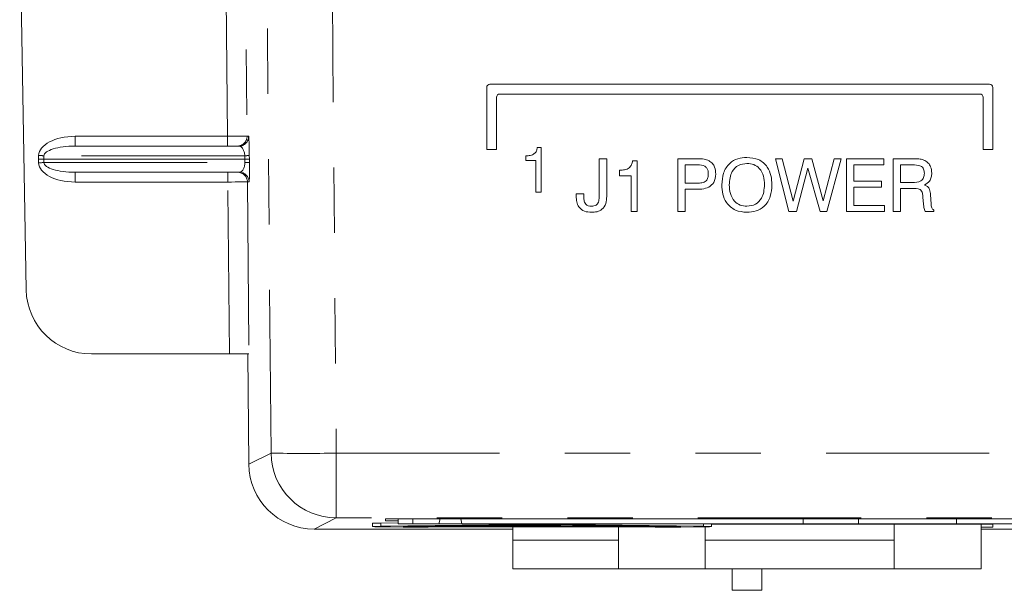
# Model space of a CAD drawing. Header units: inches. Extents: x 0.3 to 21.7, y 0.5 to 16.5.
# Tile 23 of 37: x 4.686 to 6.194, y 10.98 to 11.853. Entities that reach past the tile are written whole.
import ezdxf

# ---------------------------------------------------------------- set-up
doc = ezdxf.new("R2010")
doc.units = ezdxf.units.IN
doc.header["$MEASUREMENT"] = 0
doc.linetypes.add('PHANTOM', pattern=[0.5, 0.25, -0.05, 0.05, -0.05, 0.05, -0.05])

msp = doc.modelspace()

# ---------------------------------------------------------------- linework, layer by layer
at = {"color": 7, "linetype": 'PHANTOM', "lineweight": 0}
for p, q in [((5.0046, 11.6746), (4.9986, 12.3575)), ((5.0286, 12.3576), (5.0346, 11.6747)), ((5.0713, 11.1896), (5.0645, 11.9783)), ((5.1645, 11.9766), (5.1712, 11.1896)), ((5.4066, 11.7543), (5.4066, 11.7543)), ((6.1716, 11.7543), (6.1716, 11.7543)), ((4.7712, 11.6596), (4.7712, 11.6746)), ((4.7712, 11.6746), (5.0046, 11.6746)), ((5.0046, 11.6596), (5.0046, 11.6746)), ((5.0346, 11.6747), (5.0371, 11.6747)), ((4.7152, 11.6396), (4.7154, 11.6451)), ((4.7154, 11.6341), (4.7152, 11.6396)), ((4.7235, 11.6449), (4.7233, 11.6396)), ((4.7233, 11.6396), (4.7235, 11.6344)), ((5.0311, 11.6449), (4.7235, 11.6449)), ((5.0311, 11.6396), (5.0311, 11.6449)), ((5.0312, 11.6344), (5.0311, 11.6396)), ((5.038, 11.6453), (5.0381, 11.6397)), ((5.0381, 11.6397), (5.0381, 11.6342)), ((4.7235, 11.6344), (5.0312, 11.6344)), ((4.7712, 11.6046), (4.7712, 11.6196)), ((5.0052, 11.6046), (5.0052, 11.6196)), ((5.0052, 11.6046), (4.7712, 11.6046)), ((5.0075, 11.3414), (5.0052, 11.6046)), ((5.0352, 11.6047), (5.0375, 11.3414)), ((5.0377, 11.6047), (5.0352, 11.6047)), ((5.0371, 11.1725), (5.0713, 11.1896)), ((5.1712, 11.1896), (8.9751, 11.1896)), ((5.1712, 11.0905), (5.1712, 11.1896)), ((5.1712, 11.0905), (5.1371, 11.0734)), ((8.9751, 11.0905), (5.1712, 11.0905)), ((5.2394, 11.0776), (5.2394, 11.0826)), ((5.28, 11.0769), (5.28, 11.0774)), ((5.4051, 11.0801), (5.4051, 11.0814)), ((5.4457, 11.0794), (5.4457, 11.0799)), ((5.5269, 11.0794), (5.5269, 11.0799)), ((5.5675, 11.0801), (5.5675, 11.0814)), ((5.6927, 11.0769), (5.6927, 11.0774)), ((5.7333, 11.0776), (5.7333, 11.0814))]:
    msp.add_line(p, q, dxfattribs=at)
at = {"color": 7, "linetype": 'Continuous', "lineweight": 15}
for p, q in [((4.6864, 12.0134), (4.6964, 11.4396)), ((5.4016, 11.7493), (5.4016, 11.6543)), ((5.4016, 11.7493), (5.4016, 11.7493)), ((6.1716, 11.7543), (5.4066, 11.7543)), ((6.1716, 11.7543), (5.4066, 11.7543)), ((6.1766, 11.6543), (6.1766, 11.7493)), ((6.1766, 11.7493), (6.1766, 11.7493)), ((5.4166, 11.6543), (5.4166, 11.7343)), ((5.4216, 11.7393), (6.1566, 11.7393)), ((6.1616, 11.7343), (6.1616, 11.6543)), ((4.7712, 11.6596), (5.0221, 11.6596)), ((5.479, 11.6574), (5.4852, 11.6574)), ((5.479, 11.6574), (5.4852, 11.6574)), ((5.479, 11.6574), (5.479, 11.6574)), ((5.4852, 11.6574), (5.4852, 11.6574)), ((5.4852, 11.6574), (5.4852, 11.5893)), ((4.7152, 11.6396), (4.7233, 11.6396)), ((4.7233, 11.6396), (5.0311, 11.6396)), ((5.4016, 11.6543), (5.4166, 11.6543)), ((5.4616, 11.6374), (5.4616, 11.6447)), ((5.4616, 11.6447), (5.4616, 11.6447)), ((5.5739, 11.6402), (5.5853, 11.6402)), ((5.5739, 11.6402), (5.5853, 11.6402)), ((5.5739, 11.6402), (5.5739, 11.6402)), ((5.5739, 11.5869), (5.5739, 11.6402)), ((5.5853, 11.6402), (5.5853, 11.6402)), ((5.5853, 11.6402), (5.5853, 11.5825)), ((5.6942, 11.6402), (5.7242, 11.6402)), ((5.6942, 11.6402), (5.7242, 11.6402)), ((5.6942, 11.5593), (5.6942, 11.6402)), ((5.6942, 11.6402), (5.6942, 11.6402)), ((5.7242, 11.6402), (5.7242, 11.6402)), ((5.8001, 11.6423), (5.8001, 11.6423)), ((5.8436, 11.6402), (5.8541, 11.6402)), ((5.8643, 11.5593), (5.8436, 11.6402)), ((5.8436, 11.6402), (5.8541, 11.6402)), ((5.8436, 11.6402), (5.8436, 11.6402)), ((5.8541, 11.6402), (5.8706, 11.5755)), ((5.8541, 11.6402), (5.8706, 11.5755)), ((5.8541, 11.6402), (5.8541, 11.6402)), ((5.8706, 11.5755), (5.8878, 11.6402)), ((5.8706, 11.5755), (5.8878, 11.6402)), ((5.8878, 11.6402), (5.8993, 11.6402)), ((5.8878, 11.6402), (5.8878, 11.6402)), ((5.8878, 11.6402), (5.8993, 11.6402)), ((5.8993, 11.6402), (5.9169, 11.576)), ((5.8993, 11.6402), (5.9169, 11.576)), ((5.8993, 11.6402), (5.8993, 11.6402)), ((5.9169, 11.576), (5.9336, 11.6402)), ((5.9169, 11.576), (5.9336, 11.6402)), ((5.9442, 11.6402), (5.9224, 11.5593)), ((5.9336, 11.6402), (5.9442, 11.6402)), ((5.9336, 11.6402), (5.9442, 11.6402)), ((5.9336, 11.6402), (5.9336, 11.6402)), ((5.9442, 11.6402), (5.9442, 11.6402)), ((5.9525, 11.6402), (6.0096, 11.6402)), ((5.9525, 11.6402), (6.0096, 11.6402)), ((5.9525, 11.6402), (5.9525, 11.6402)), ((5.9525, 11.5593), (5.9525, 11.6402)), ((6.0096, 11.6402), (6.0096, 11.6402)), ((6.0096, 11.6402), (6.0096, 11.6309)), ((6.024, 11.6402), (6.055, 11.6402)), ((6.024, 11.6402), (6.055, 11.6402)), ((6.024, 11.5593), (6.024, 11.6402)), ((6.024, 11.6402), (6.024, 11.6402)), ((6.055, 11.6402), (6.055, 11.6402)), ((6.1616, 11.6543), (6.1766, 11.6543)), ((5.477, 11.6374), (5.4616, 11.6374)), ((5.477, 11.5893), (5.477, 11.6374)), ((5.625, 11.6371), (5.632, 11.6371)), ((5.625, 11.6371), (5.625, 11.6371)), ((5.625, 11.6371), (5.632, 11.6371)), ((5.632, 11.6371), (5.632, 11.5593)), ((5.632, 11.6371), (5.632, 11.6371)), ((5.7247, 11.6309), (5.7056, 11.6309)), ((5.7056, 11.6309), (5.7056, 11.6029)), ((5.742, 11.6372), (5.742, 11.6372)), ((5.8935, 11.626), (5.8757, 11.5593)), ((5.912, 11.5593), (5.8935, 11.626)), ((6.0096, 11.6309), (5.9639, 11.6309)), ((5.9639, 11.6309), (5.9639, 11.606)), ((6.0353, 11.6309), (6.0353, 11.6039)), ((6.0533, 11.6309), (6.0353, 11.6309)), ((6.0727, 11.6374), (6.0727, 11.6374)), ((5.0227, 11.6196), (4.7712, 11.6196)), ((5.605, 11.6226), (5.605, 11.6226)), ((5.605, 11.6143), (5.605, 11.6226)), ((5.6227, 11.6143), (5.605, 11.6143)), ((5.6227, 11.5593), (5.6227, 11.6143)), ((5.7523, 11.6169), (5.7523, 11.6169)), ((6.0831, 11.6182), (6.0831, 11.6182)), ((5.7056, 11.6029), (5.7239, 11.6029)), ((5.7056, 11.6029), (5.7239, 11.6029)), ((5.7239, 11.6029), (5.7239, 11.6029)), ((5.7616, 11.6003), (5.7616, 11.6003)), ((5.8384, 11.6003), (5.8384, 11.6003)), ((5.9639, 11.606), (6.0061, 11.606)), ((5.9639, 11.606), (6.0061, 11.606)), ((6.0061, 11.5967), (5.9639, 11.5967)), ((5.9639, 11.5967), (5.9639, 11.5687)), ((6.0061, 11.606), (6.0061, 11.5967)), ((6.0061, 11.606), (6.0061, 11.606)), ((6.0353, 11.6039), (6.0533, 11.6039)), ((6.0353, 11.6039), (6.0533, 11.6039)), ((6.0524, 11.5946), (6.0354, 11.5946)), ((6.0354, 11.5946), (6.0354, 11.5593)), ((6.0533, 11.6039), (6.0533, 11.6039)), ((5.4852, 11.5893), (5.477, 11.5893)), ((5.5387, 11.5829), (5.5387, 11.5829)), ((5.5388, 11.5863), (5.5502, 11.5863)), ((5.5388, 11.5863), (5.5502, 11.5863)), ((5.5388, 11.5863), (5.5388, 11.5863)), ((5.5502, 11.5863), (5.5502, 11.5863)), ((5.5739, 11.5869), (5.5739, 11.5869)), ((5.7221, 11.5936), (5.7056, 11.5936)), ((5.7056, 11.5936), (5.7056, 11.5593)), ((6.0706, 11.5707), (6.0696, 11.5814)), ((6.081, 11.5848), (6.0821, 11.5712)), ((6.081, 11.5848), (6.0821, 11.5712)), ((6.081, 11.5848), (6.081, 11.5848)), ((5.5621, 11.5676), (5.5621, 11.5676)), ((5.5727, 11.5738), (5.5727, 11.5738)), ((5.8001, 11.5676), (5.8001, 11.5676)), ((5.8706, 11.5755), (5.8706, 11.5755)), ((5.9169, 11.576), (5.9169, 11.576)), ((5.9639, 11.5687), (6.0105, 11.5687)), ((5.9639, 11.5687), (6.0105, 11.5687)), ((6.0105, 11.5687), (6.0105, 11.5593)), ((6.0105, 11.5687), (6.0105, 11.5687)), ((6.0706, 11.5703), (6.0706, 11.5707)), ((6.0821, 11.5712), (6.0821, 11.5712)), ((5.632, 11.5593), (5.6227, 11.5593)), ((5.7056, 11.5593), (5.6942, 11.5593)), ((5.8757, 11.5593), (5.8643, 11.5593)), ((5.9224, 11.5593), (5.912, 11.5593)), ((6.0105, 11.5593), (5.9525, 11.5593)), ((6.0354, 11.5593), (6.024, 11.5593)), ((6.0862, 11.5593), (6.0731, 11.5593)), ((6.0862, 11.5616), (6.0862, 11.5593)), ((6.0862, 11.5616), (6.0862, 11.5616)), ((4.7964, 11.3414), (5.0075, 11.3414)), ((5.0375, 11.3414), (5.0075, 11.3414)), ((5.0357, 11.3414), (5.0371, 11.1725)), ((5.2268, 11.0822), (5.2268, 11.0772)), ((5.2659, 11.083), (5.2394, 11.0826)), ((6.8466, 11.0888), (5.2466, 11.0888)), ((5.2466, 11.0888), (5.2466, 11.086)), ((5.2466, 11.086), (5.2659, 11.086)), ((5.2659, 11.0888), (5.2659, 11.0814)), ((5.2884, 11.0888), (5.2884, 11.0814)), ((5.3302, 11.0888), (5.3284, 11.0814)), ((5.3634, 11.0814), (5.3617, 11.0888)), ((5.8859, 11.0888), (5.8859, 11.0814)), ((5.9709, 11.0888), (5.9709, 11.0814)), ((6.1209, 11.0888), (6.1209, 11.0814)), ((5.1371, 11.0734), (5.4418, 11.0734)), ((5.4051, 11.0801), (5.2394, 11.0776)), ((5.2884, 11.0814), (5.2659, 11.0814)), ((5.4457, 11.0799), (5.28, 11.0774)), ((5.4457, 11.0794), (5.28, 11.0769)), ((5.3284, 11.0814), (5.2884, 11.0814)), ((5.4728, 11.0793), (5.307, 11.0768)), ((5.3206, 11.0766), (5.6521, 11.0766)), ((5.3206, 11.0766), (5.6521, 11.0766)), ((5.3266, 11.0771), (5.4728, 11.0771)), ((5.3284, 11.0814), (5.3634, 11.0814)), ((5.8859, 11.0814), (5.3634, 11.0814)), ((5.4794, 11.079), (5.4171, 11.078)), ((5.4794, 11.0785), (5.4171, 11.0775)), ((5.4171, 11.0775), (5.4171, 11.078)), ((5.4171, 11.0775), (5.4955, 11.0777)), ((5.4418, 11.0763), (5.4418, 11.0565)), ((5.4507, 11.0777), (5.4932, 11.0784)), ((5.5145, 11.078), (5.4507, 11.0777)), ((5.4852, 11.0776), (5.4721, 11.0776)), ((5.4721, 11.0771), (5.4721, 11.0776)), ((5.4721, 11.0771), (5.4863, 11.0766)), ((5.4852, 11.0771), (5.4721, 11.0771)), ((5.4932, 11.0789), (5.4794, 11.079)), ((5.4794, 11.0785), (5.4794, 11.079)), ((5.4932, 11.0784), (5.4794, 11.0785)), ((5.4875, 11.0777), (5.4852, 11.0776)), ((5.4955, 11.0777), (5.4852, 11.0771)), ((5.4852, 11.0771), (5.4852, 11.0776)), ((5.4863, 11.0766), (5.5138, 11.077)), ((5.5145, 11.0785), (5.4888, 11.0784)), ((5.4932, 11.0784), (5.4932, 11.0789)), ((5.6656, 11.0768), (5.4999, 11.0793)), ((5.5007, 11.077), (5.5145, 11.078)), ((5.5138, 11.077), (5.5007, 11.077)), ((5.5138, 11.0775), (5.5081, 11.0775)), ((5.5138, 11.077), (5.5138, 11.0775)), ((5.5138, 11.0771), (5.646, 11.0771)), ((5.5145, 11.078), (5.5145, 11.0785)), ((5.6927, 11.0774), (5.5269, 11.0799)), ((5.6927, 11.0769), (5.5269, 11.0794)), ((5.7333, 11.0776), (5.5675, 11.0801)), ((5.6032, 11.0763), (5.6032, 11.0126)), ((5.7362, 11.0768), (5.7362, 11.0126)), ((5.7458, 11.0772), (5.7458, 11.0814)), ((6.1766, 11.0807), (5.7458, 11.0807)), ((5.9709, 11.0814), (5.8859, 11.0814)), ((6.1209, 11.0814), (5.9709, 11.0814)), ((6.0257, 11.0807), (6.0257, 11.0126)), ((6.2059, 11.0814), (6.1209, 11.0814)), ((6.1587, 11.0807), (6.1587, 11.0126)), ((6.1588, 11.0807), (6.1588, 11.0565)), ((6.1588, 11.0765), (6.1766, 11.0765)), ((6.1588, 11.0734), (6.275, 11.0734)), ((6.1766, 11.0765), (6.1766, 11.0807)), ((5.4418, 11.0565), (5.4418, 11.0126)), ((5.6032, 11.0565), (5.4418, 11.0565)), ((6.0257, 11.0565), (5.7362, 11.0565)), ((6.1588, 11.0565), (6.1587, 11.0565)), ((6.1588, 11.0565), (6.1588, 11.0126)), ((5.6032, 11.0126), (5.4418, 11.0126)), ((5.7362, 11.0126), (5.6032, 11.0126)), ((6.0257, 11.0126), (5.7362, 11.0126)), ((5.7774, 11.0126), (5.7774, 10.9796)), ((5.8227, 10.9796), (5.8227, 11.0126)), ((6.1587, 11.0126), (6.0257, 11.0126)), ((6.1588, 11.0126), (6.1587, 11.0126)), ((5.8227, 10.9796), (5.7774, 10.9796))]:
    msp.add_line(p, q, dxfattribs=at)
at = {"color": 7, "linetype": 'PHANTOM', "lineweight": 0, "flags": 128}
for points in [[(5.0346, 11.6747), (5.0339, 11.6747), (5.0322, 11.6747), (5.0294, 11.6747), (5.0256, 11.6747), (5.0211, 11.6747), (5.016, 11.6747), (5.0104, 11.6746), (5.0046, 11.6746)], [(4.7235, 11.6449), (4.7225, 11.6449), (4.7216, 11.6449), (4.7206, 11.645), (4.7196, 11.645), (4.7186, 11.645), (4.7175, 11.6451), (4.7165, 11.6451), (4.7154, 11.6451)], [(4.7154, 11.6341), (4.7165, 11.6341), (4.7175, 11.6342), (4.7186, 11.6342), (4.7196, 11.6342), (4.7206, 11.6343), (4.7216, 11.6343), (4.7225, 11.6343), (4.7235, 11.6344)], [(5.0052, 11.6046), (5.011, 11.6046), (5.0166, 11.6047), (5.0217, 11.6047), (5.0262, 11.6047), (5.03, 11.6047), (5.0328, 11.6047), (5.0345, 11.6047), (5.0352, 11.6047)]]:
    msp.add_lwpolyline(points, dxfattribs=at)
at = {"color": 7, "linetype": 'Continuous', "lineweight": 15, "flags": 128}
for points in [[(5.2394, 11.0826), (5.23, 11.0824), (5.2268, 11.0822)], [(5.2394, 11.0776), (5.23, 11.0774), (5.2268, 11.0772), (5.23, 11.077), (5.2394, 11.0768), (5.2543, 11.0766), (5.2737, 11.0765), (5.2837, 11.0764)], [(5.28, 11.0774), (5.2753, 11.0773), (5.2737, 11.0772)], [(5.28, 11.0769), (5.2753, 11.0768), (5.2737, 11.0767), (5.2753, 11.0766), (5.28, 11.0765), (5.2874, 11.0764), (5.2971, 11.0763), (5.3084, 11.0763), (5.312, 11.0763)], [(5.307, 11.0768), (5.3055, 11.0767), (5.3049, 11.0767), (5.3055, 11.0767), (5.307, 11.0766), (5.3095, 11.0766), (5.3128, 11.0766), (5.3165, 11.0766), (5.3206, 11.0766)], [(5.6521, 11.0766), (5.6561, 11.0766), (5.6599, 11.0766), (5.6631, 11.0766), (5.6656, 11.0766), (5.6672, 11.0767), (5.6677, 11.0767), (5.6672, 11.0767), (5.6656, 11.0768)], [(5.6593, 11.0763), (5.6642, 11.0763), (5.6755, 11.0763), (5.6852, 11.0764), (5.6927, 11.0765), (5.6973, 11.0766), (5.6989, 11.0767), (5.6973, 11.0768), (5.6927, 11.0769)], [(5.688, 11.0764), (5.6989, 11.0765), (5.7184, 11.0766), (5.7333, 11.0768), (5.7426, 11.077), (5.7458, 11.0772), (5.7426, 11.0774), (5.7333, 11.0776)], [(5.6989, 11.0772), (5.6973, 11.0773), (5.6927, 11.0774)]]:
    msp.add_lwpolyline(points, dxfattribs=at)
at = {"color": 7, "linetype": 'Continuous', "lineweight": 15}
for centre, radius, start, end in [((5.4066, 11.7493), 0.005, 90.0045, 179.9854), ((5.4066, 11.7493), 0.005, 90.0045, 179.9854), ((6.1716, 11.7493), 0.005, 360, 90.0012), ((6.1716, 11.7493), 0.005, 360, 90.0012), ((5.4216, 11.7343), 0.005, 89.9988, 180), ((6.1566, 11.7343), 0.005, 0, 89.9956), ((4.7964, 11.4414), 0.1, 181, 270), ((5.4863, 3.5042), 7.5763, 89.38599, 90.61401), ((5.4863, 7.2887), 3.7914, 89.3865, 90.6135), ((5.4863, 7.293), 3.7866, 89.3858, 90.6142), ((5.4863, 9.8215), 1.2578, 89.3836, 90.6164)]:
    msp.add_arc(centre, radius, start, end, dxfattribs=at)
at = {"color": 7, "linetype": 'PHANTOM', "lineweight": 0}
for centre, radius, start, end in [((5.0196, 11.6746), 0.015, 270.0046, 0.5031), ((5.0221, 11.6746), 0.015, 270.0027, 0.5049), ((5.0316, 11.6962), 0.0513, 269.3555, 277.1217), ((5.033, 11.5455), 0.0889, 86.6827, 91.1579), ((5.0202, 11.6046), 0.015, 0.4971, 89.9958), ((5.0227, 11.6046), 0.015, 0.4971, 89.9958), ((5.1212, 14.173), 2.9838, 269.04, 270.96), ((5.1713, 11.1905), 0.1, 180.5063, 269.9872)]:
    msp.add_arc(centre, radius, start, end, dxfattribs=at)
for centre, major_axis, ratio, start_param, end_param in [((4.7712, 11.6446), (0.0559, 0), 0.537117, 1.570796, 3.124139), ((5.0374, 11.6447), (-0.0003, 0.03), 0.020924, 4.729658, 6.283001), ((4.7712, 11.6446), (0.0478, 0), 0.313828, 1.570796, 3.124139), ((5.0224, 11.6446), (-0.0004, 0.015), 0.578698, 4.714481, 6.267824), ((4.7712, 11.6346), (0.0559, 0), 0.537117, 3.159046, 4.712389), ((4.7712, 11.6346), (0.0478, 0), 0.313828, 3.159046, 4.712389), ((5.0225, 11.6346), (-0.0004, 0.015), 0.578698, 3.126231, 4.679574), ((5.0375, 11.6347), (-0.0003, 0.03), 0.020924, 3.141408, 4.694751)]:
    msp.add_ellipse(centre, major_axis=major_axis, ratio=ratio, start_param=start_param, end_param=end_param, dxfattribs=at)
at = {"color": 7, "linetype": 'Continuous', "lineweight": 15}
for centre, major_axis, ratio, start_param, end_param in [((5.0231, 11.6396), (0.015, 0.0001), 0.005619, 5.279276, 6.265729), ((5.0191, 12.0694), (-0.012, 0.4297), 0.029427, 3.14077, 3.141135), ((5.1372, 11.1734), (0.0894, 0.0449), 0.999811, 2.685027, 4.246944)]:
    msp.add_ellipse(centre, major_axis=major_axis, ratio=ratio, start_param=start_param, end_param=end_param, dxfattribs=at)
for points, knots in [([(5.4616, 11.6447), (5.4638, 11.6448), (5.4683, 11.645), (5.4744, 11.6473), (5.4781, 11.6521), (5.4787, 11.6556), (5.479, 11.6574)], [0, 0, 0, 0, 0.281032, 0.560359, 0.779677, 1, 1, 1, 1]), ([(5.4616, 11.6447), (5.4638, 11.6448), (5.4683, 11.645), (5.4744, 11.6473), (5.4781, 11.6521), (5.4787, 11.6556), (5.479, 11.6574)], [0, 0, 0, 0, 0.281032, 0.560359, 0.779677, 1, 1, 1, 1]), ([(5.7242, 11.6402), (5.7276, 11.6403), (5.7338, 11.6404), (5.7395, 11.6381), (5.742, 11.6372)], [0, 0, 0, 0, 0.561043, 1, 1, 1, 1]), ([(5.7242, 11.6402), (5.7276, 11.6403), (5.7338, 11.6404), (5.7395, 11.6381), (5.742, 11.6372)], [0, 0, 0, 0, 0.561043, 1, 1, 1, 1]), ([(5.7616, 11.6003), (5.762, 11.6063), (5.7628, 11.6184), (5.772, 11.6333), (5.7858, 11.6413), (5.7953, 11.642), (5.8001, 11.6423)], [0, 0, 0, 0, 0.28068, 0.5595922, 0.7793971, 1, 1, 1, 1]), ([(5.7616, 11.6003), (5.762, 11.6063), (5.7628, 11.6184), (5.772, 11.6333), (5.7858, 11.6413), (5.7953, 11.642), (5.8001, 11.6423)], [0, 0, 0, 0, 0.28068, 0.559592, 0.779397, 1, 1, 1, 1]), ([(5.8001, 11.6423), (5.8062, 11.6418), (5.8183, 11.6407), (5.8316, 11.629), (5.8376, 11.6145), (5.8381, 11.605), (5.8384, 11.6003)], [0, 0, 0, 0, 0.279921, 0.558449, 0.778913, 1, 1, 1, 1]), ([(5.8001, 11.6423), (5.8062, 11.6418), (5.8183, 11.6407), (5.8316, 11.629), (5.8376, 11.6145), (5.8381, 11.605), (5.8384, 11.6003)], [0, 0, 0, 0, 0.279921, 0.558449, 0.778913, 1, 1, 1, 1]), ([(6.055, 11.6402), (6.057, 11.6402), (6.0604, 11.6402), (6.0651, 11.6398), (6.0691, 11.6391), (6.0715, 11.638), (6.0727, 11.6374)], [0, 0, 0, 0, 0.340151, 0.560244, 0.780167, 1, 1, 1, 1]), ([(6.055, 11.6402), (6.057, 11.6402), (6.0604, 11.6402), (6.0651, 11.6398), (6.0691, 11.6391), (6.0715, 11.638), (6.0727, 11.6374)], [0, 0, 0, 0, 0.340151, 0.560244, 0.780167, 1, 1, 1, 1]), ([(5.605, 11.6226), (5.6076, 11.6227), (5.6127, 11.623), (5.6197, 11.6256), (5.6239, 11.6311), (5.6247, 11.6351), (5.625, 11.6371)], [0, 0, 0, 0, 0.2810682, 0.5603508, 0.7796769, 1, 1, 1, 1]), ([(5.605, 11.6226), (5.6076, 11.6227), (5.6127, 11.623), (5.6197, 11.6256), (5.6239, 11.6311), (5.6247, 11.6351), (5.625, 11.6371)], [0, 0, 0, 0, 0.281068, 0.560351, 0.779677, 1, 1, 1, 1]), ([(5.7409, 11.617), (5.7408, 11.6185), (5.7407, 11.6216), (5.7391, 11.6261), (5.7338, 11.6306), (5.7284, 11.6308), (5.7247, 11.6309)], [0, 0, 0, 0, 0.187736, 0.374726, 0.560899, 1, 1, 1, 1]), ([(5.742, 11.6372), (5.7439, 11.6359), (5.7476, 11.6333), (5.7515, 11.6261), (5.752, 11.6204), (5.7523, 11.6169)], [0, 0, 0, 0, 0.280006, 0.560237, 1, 1, 1, 1]), ([(5.742, 11.6372), (5.7439, 11.6359), (5.7476, 11.6333), (5.7515, 11.6261), (5.752, 11.6204), (5.7523, 11.6169)], [0, 0, 0, 0, 0.280006, 0.560238, 1, 1, 1, 1]), ([(5.8001, 11.633), (5.7956, 11.6325), (5.7865, 11.6315), (5.7746, 11.6191), (5.7736, 11.6074), (5.773, 11.6003)], [0, 0, 0, 0, 0.280369, 0.559986, 1, 1, 1, 1]), ([(5.827, 11.6003), (5.8267, 11.6048), (5.8262, 11.6137), (5.8204, 11.6252), (5.8107, 11.6321), (5.8036, 11.6327), (5.8001, 11.633)], [0, 0, 0, 0, 0.280942, 0.560271, 0.779781, 1, 1, 1, 1]), ([(6.0717, 11.618), (6.0716, 11.6202), (6.0714, 11.6235), (6.069, 11.6273), (6.0633, 11.6309), (6.0577, 11.6309), (6.0533, 11.6309)], [0, 0, 0, 0, 0.249909, 0.375102, 0.500262, 1, 1, 1, 1]), ([(6.0727, 11.6374), (6.0745, 11.6362), (6.0781, 11.6338), (6.0823, 11.6271), (6.0828, 11.6215), (6.0831, 11.6182)], [0, 0, 0, 0, 0.280378, 0.560633, 1, 1, 1, 1]), ([(6.0727, 11.6374), (6.0745, 11.6362), (6.0781, 11.6338), (6.0823, 11.6271), (6.0828, 11.6215), (6.0831, 11.6182)], [0, 0, 0, 0, 0.280378, 0.560633, 1, 1, 1, 1]), ([(5.7239, 11.6029), (5.7262, 11.603), (5.731, 11.6031), (5.7377, 11.6055), (5.7406, 11.6113), (5.7408, 11.6151), (5.7409, 11.617)], [0, 0, 0, 0, 0.281617, 0.55995, 0.778949, 1, 1, 1, 1]), ([(5.7239, 11.6029), (5.7262, 11.603), (5.731, 11.6031), (5.7377, 11.6055), (5.7406, 11.6113), (5.7408, 11.6151), (5.7409, 11.617)], [0, 0, 0, 0, 0.2816175, 0.5599501, 0.7789488, 1, 1, 1, 1]), ([(5.7523, 11.6169), (5.7518, 11.6123), (5.751, 11.6042), (5.7447, 11.599), (5.7419, 11.5968)], [0, 0, 0, 0, 0.559845, 1, 1, 1, 1]), ([(6.0533, 11.6039), (6.0579, 11.604), (6.0637, 11.6041), (6.0691, 11.6084), (6.0714, 11.6123), (6.0716, 11.6157), (6.0717, 11.618)], [0, 0, 0, 0, 0.498737, 0.624085, 0.749578, 1, 1, 1, 1]), ([(6.0533, 11.6039), (6.0579, 11.604), (6.0637, 11.6041), (6.0691, 11.6084), (6.0714, 11.6123), (6.0716, 11.6157), (6.0717, 11.618)], [0, 0, 0, 0, 0.498737, 0.624085, 0.749578, 1, 1, 1, 1]), ([(6.0831, 11.6182), (6.083, 11.616), (6.0827, 11.6118), (6.0795, 11.6047), (6.0748, 11.6018), (6.0719, 11.6)], [0, 0, 0, 0, 0.281122, 0.561716, 1, 1, 1, 1]), ([(5.7419, 11.5968), (5.7384, 11.5955), (5.7319, 11.5933), (5.7251, 11.5935), (5.7221, 11.5936)], [0, 0, 0, 0, 0.557712, 1, 1, 1, 1]), ([(5.8001, 11.5583), (5.794, 11.5588), (5.7819, 11.5599), (5.7684, 11.5716), (5.7624, 11.5861), (5.7619, 11.5956), (5.7616, 11.6003)], [0, 0, 0, 0, 0.2799616, 0.5584969, 0.7789295, 1, 1, 1, 1]), ([(5.773, 11.6003), (5.7733, 11.5958), (5.7738, 11.5869), (5.7797, 11.5754), (5.7895, 11.5685), (5.7965, 11.5679), (5.8001, 11.5676)], [0, 0, 0, 0, 0.280926, 0.560243, 0.779788, 1, 1, 1, 1]), ([(5.773, 11.6003), (5.7733, 11.5958), (5.7738, 11.5869), (5.7797, 11.5754), (5.7895, 11.5685), (5.7965, 11.5679), (5.8001, 11.5676)], [0, 0, 0, 0, 0.280925, 0.560243, 0.779788, 1, 1, 1, 1]), ([(5.8001, 11.5676), (5.8046, 11.5681), (5.8136, 11.5691), (5.8254, 11.5816), (5.8264, 11.5932), (5.827, 11.6003)], [0, 0, 0, 0, 0.2802908, 0.5599359, 1, 1, 1, 1]), ([(5.8384, 11.6003), (5.838, 11.5943), (5.8372, 11.5822), (5.8281, 11.5673), (5.8143, 11.5593), (5.8048, 11.5586), (5.8001, 11.5583)], [0, 0, 0, 0, 0.280648, 0.559596, 0.779415, 1, 1, 1, 1]), ([(5.8001, 11.5676), (5.8046, 11.5681), (5.8136, 11.5691), (5.8254, 11.5816), (5.8264, 11.5932), (5.827, 11.6003)], [0, 0, 0, 0, 0.280291, 0.559936, 1, 1, 1, 1]), ([(6.0696, 11.5814), (6.0694, 11.5835), (6.0691, 11.5867), (6.0677, 11.5909), (6.0627, 11.5953), (6.057, 11.5949), (6.0524, 11.5946)], [0, 0, 0, 0, 0.251039, 0.376428, 0.500391, 1, 1, 1, 1]), ([(6.0719, 11.6), (6.0737, 11.5993), (6.0771, 11.5981), (6.0805, 11.5922), (6.0809, 11.5876), (6.081, 11.5848)], [0, 0, 0, 0, 0.280007, 0.558338, 1, 1, 1, 1]), ([(6.0719, 11.6), (6.0737, 11.5993), (6.0771, 11.5981), (6.0805, 11.5922), (6.0809, 11.5876), (6.081, 11.5848)], [0, 0, 0, 0, 0.280007, 0.558338, 1, 1, 1, 1]), ([(5.5387, 11.5829), (5.5387, 11.5835), (5.5387, 11.5847), (5.5387, 11.5858), (5.5388, 11.5863)], [0, 0, 0, 0, 0.560026, 1, 1, 1, 1]), ([(5.5387, 11.5829), (5.5387, 11.5835), (5.5387, 11.5847), (5.5387, 11.5858), (5.5388, 11.5863)], [0, 0, 0, 0, 0.560024, 1, 1, 1, 1]), ([(5.562, 11.5583), (5.5584, 11.5585), (5.5511, 11.5589), (5.5424, 11.5654), (5.5391, 11.5743), (5.5388, 11.58), (5.5387, 11.5829)], [0, 0, 0, 0, 0.280657, 0.558415, 0.778753, 1, 1, 1, 1]), ([(5.5502, 11.5863), (5.5501, 11.5857), (5.5501, 11.5845), (5.5501, 11.5834), (5.5501, 11.5829)], [0, 0, 0, 0, 0.560016, 1, 1, 1, 1]), ([(5.5501, 11.5829), (5.5501, 11.5808), (5.5503, 11.5767), (5.5523, 11.5709), (5.5571, 11.5679), (5.5604, 11.5677), (5.5621, 11.5676)], [0, 0, 0, 0, 0.28151, 0.560521, 0.779352, 1, 1, 1, 1]), ([(5.5501, 11.5829), (5.5501, 11.5808), (5.5503, 11.5767), (5.5523, 11.5709), (5.5571, 11.5679), (5.5604, 11.5677), (5.5621, 11.5676)], [0, 0, 0, 0, 0.28151, 0.560521, 0.779352, 1, 1, 1, 1]), ([(5.5853, 11.5825), (5.5852, 11.5789), (5.5848, 11.5717), (5.5793, 11.5625), (5.5705, 11.5587), (5.5649, 11.5584), (5.562, 11.5583)], [0, 0, 0, 0, 0.2810037, 0.5589027, 0.7788595, 1, 1, 1, 1]), ([(5.5727, 11.5738), (5.5732, 11.5762), (5.574, 11.5805), (5.574, 11.585), (5.5739, 11.5869)], [0, 0, 0, 0, 0.558701, 1, 1, 1, 1]), ([(5.5727, 11.5738), (5.5732, 11.5762), (5.574, 11.5805), (5.574, 11.585), (5.5739, 11.5869)], [0, 0, 0, 0, 0.558701, 1, 1, 1, 1]), ([(5.5621, 11.5676), (5.5633, 11.5677), (5.5657, 11.5678), (5.5689, 11.5691), (5.5713, 11.5712), (5.5722, 11.5729), (5.5727, 11.5738)], [0, 0, 0, 0, 0.280259, 0.559956, 0.779906, 1, 1, 1, 1]), ([(5.5621, 11.5676), (5.5633, 11.5677), (5.5657, 11.5678), (5.5689, 11.5691), (5.5713, 11.5712), (5.5722, 11.5729), (5.5727, 11.5738)], [0, 0, 0, 0, 0.280259, 0.559956, 0.779906, 1, 1, 1, 1]), ([(6.0731, 11.5593), (6.0723, 11.5613), (6.071, 11.5649), (6.0707, 11.5687), (6.0706, 11.5703)], [0, 0, 0, 0, 0.558406, 1, 1, 1, 1]), ([(6.0821, 11.5712), (6.0822, 11.5691), (6.0825, 11.5663), (6.0842, 11.5629), (6.0855, 11.5621), (6.0862, 11.5616)], [0, 0, 0, 0, 0.560734, 0.780639, 1, 1, 1, 1]), ([(6.0821, 11.5712), (6.0822, 11.5691), (6.0825, 11.5663), (6.0842, 11.5629), (6.0855, 11.5621), (6.0862, 11.5616)], [0, 0, 0, 0, 0.560734, 0.78064, 1, 1, 1, 1])]:
    msp.add_open_spline(points, degree=3, knots=knots, dxfattribs=at)

doc.saveas('drawing.dxf')
